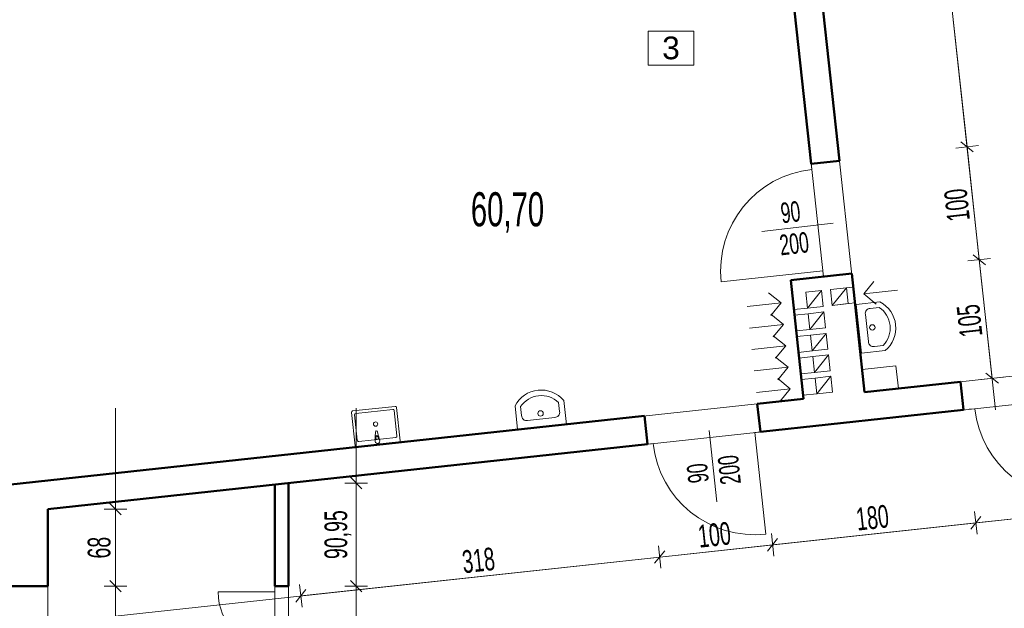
# Model space of a CAD drawing. Header units: millimetres. Extents: x 72202 to 304796, y 21658 to 519946.
# Tile 12 of 95: x 195062 to 195929, y 201813 to 202331. Entities that reach past the tile are written whole.
import ezdxf

# ---------------------------------------------------------------- set-up
doc = ezdxf.new("R2010")
doc.units = ezdxf.units.MM
doc.layers.get('Defpoints').update_dxf_attribs({"color": 3})
for name, color, linetype, lineweight in [('DRZWI I OKNA OPISY', 30, 'Continuous', 9), ('linia - gruba - projektowana', 170, 'Continuous', 50), ('linia - meble', 5, 'Continuous', 9), ('LINIA CIENKA', 7, 'Continuous', 13), ('LINIA WYMIAROWANIE', 1, 'Continuous', 9), ('OPISY', 251, 'Continuous', 9), ('WOD-KAN', 170, 'Continuous', 9)]:
    doc.layers.add(name, color=color, linetype=linetype, lineweight=lineweight)
doc.layers.add('LINIA-NIE DRUKOWAĆ', color=3, linetype='Continuous', lineweight=20, plot=False)
doc.styles.add('simplex', font='arial.ttf')
doc.styles.get("Standard").update_dxf_attribs({"font": 'ARIALN.TTF', "width": 0.75})
doc.dimstyles.new('sebek100', dxfattribs={"dimtxt": 17, "dimasz": 10, "dimexe": 10, "dimexo": 20, "dimgap": 4, "dimtad": 1, "dimrnd": 0.5, "dimtxsty": 'Standard', "dimblk": 'OBLIQUE', "dimcen": 8, "dimclre": 1, "dimazin": 0, "dimtm": 1e-09, "dimtfac": 1, "dimtix": 1, "dimtmove": 1, "dimatfit": 3, "dimldrblk": 'zas', "dimfxl": 0, "dimtolj": 2, "dimlwd": -1, "dimlwe": -1, "dimarcsym": 0})

# ---------------------------------------------------------------- blocks, each defined once
blk = doc.blocks.new('_Oblique')
at = {"color": 0, "linetype": 'ByBlock', "lineweight": -2}
blk.add_line((-0.5, -0.5), (0.5, 0.5), dxfattribs=at)
blk = doc.blocks.new('*D147')
at = {"layer": 'Defpoints', "color": 0, "lineweight": -3, "ltscale": 4}
for p in [(195737.08, 202638.61), (195896.18, 202219.05), (195783.84, 202206.88)]:
    blk.add_point(p, dxfattribs=at)
at = {"layer": 'LINIA WYMIAROWANIE', "color": 1, "ltscale": 4}
for p, q in [((195839.48, 202649.7), (195859.36, 202651.85)), ((195886.24, 202217.97), (195906.13, 202220.13))]:
    blk.add_line(p, q, dxfattribs=at)
at = {"layer": 'LINIA WYMIAROWANIE', "color": 0, "ltscale": 4}
blk.add_line((195849.42, 202650.77), (195896.18, 202219.05), dxfattribs=at)
at = {"layer": 'LINIA WYMIAROWANIE', "color": 0, "ltscale": 4, "xscale": 10, "yscale": 10, "zscale": 10}
for p, rotation in [((195849.42, 202650.77), 96.18201734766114), ((195896.18, 202219.05), 276.1820173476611)]:
    blk.add_blockref('_Oblique', p, dxfattribs=dict(at, rotation=rotation))
at = {"layer": 'LINIA WYMIAROWANIE', "color": 0, "lineweight": -3, "ltscale": 4, "insert": (195858.67, 202433.38), "char_height": 20, "attachment_point": 5, "rotation": 96.18202}
blk.add_mtext('\\A2;434', dxfattribs=at)
blk = doc.blocks.new('zas')
blk = doc.blocks.new('*D148')
at = {"layer": 'Defpoints', "color": 0, "lineweight": -3, "ltscale": 4}
for p in [(195783.84, 202206.88), (195906.95, 202119.63), (195794.61, 202107.46)]:
    blk.add_point(p, dxfattribs=at)
at = {"layer": 'LINIA WYMIAROWANIE', "color": 1, "ltscale": 4}
for p, q in [((195886.24, 202217.97), (195906.13, 202220.13)), ((195897.01, 202118.55), (195916.89, 202120.71))]:
    blk.add_line(p, q, dxfattribs=at)
at = {"layer": 'LINIA WYMIAROWANIE', "color": 0, "ltscale": 4}
blk.add_line((195896.18, 202219.05), (195906.95, 202119.63), dxfattribs=at)
at = {"layer": 'LINIA WYMIAROWANIE', "color": 0, "ltscale": 4, "xscale": 10, "yscale": 10, "zscale": 10}
for p, rotation in [((195896.18, 202219.05), 96.18201734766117), ((195906.95, 202119.63), 276.1820173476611)]:
    blk.add_blockref('_Oblique', p, dxfattribs=dict(at, rotation=rotation))
at = {"layer": 'LINIA WYMIAROWANIE', "color": 0, "lineweight": -3, "ltscale": 4, "insert": (195887.44, 202167.81), "char_height": 20, "attachment_point": 5, "rotation": 96.18202}
blk.add_mtext('\\A2;100', dxfattribs=at)
blk = doc.blocks.new('*D149')
at = {"layer": 'Defpoints', "color": 0, "lineweight": -3, "ltscale": 4}
for p in [(195794.61, 202107.46), (195918.26, 202015.24), (195805.92, 202003.07)]:
    blk.add_point(p, dxfattribs=at)
at = {"layer": 'LINIA WYMIAROWANIE', "color": 1, "ltscale": 4}
for p, q in [((195897.01, 202118.55), (195916.89, 202120.71)), ((195908.32, 202014.17), (195928.2, 202016.32))]:
    blk.add_line(p, q, dxfattribs=at)
at = {"layer": 'LINIA WYMIAROWANIE', "color": 0, "ltscale": 4}
blk.add_line((195906.95, 202119.63), (195918.26, 202015.24), dxfattribs=at)
at = {"layer": 'LINIA WYMIAROWANIE', "color": 0, "ltscale": 4, "xscale": 10, "yscale": 10, "zscale": 10}
for p, rotation in [((195906.95, 202119.63), 96.18201734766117), ((195918.26, 202015.24), 276.1820173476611)]:
    blk.add_blockref('_Oblique', p, dxfattribs=dict(at, rotation=rotation))
at = {"layer": 'LINIA WYMIAROWANIE', "color": 0, "lineweight": -3, "ltscale": 4, "insert": (195898.48, 202065.91), "char_height": 20, "attachment_point": 5, "rotation": 96.18202}
blk.add_mtext('\\A2;105', dxfattribs=at)
blk = doc.blocks.new('*D179')
at = {"layer": 'Defpoints', "color": 0, "lineweight": -3, "ltscale": 4}
for p in [(195614.78, 201957.22), (195298.79, 201923), (195625.55, 201857.8)]:
    blk.add_point(p, dxfattribs=at)
at = {"layer": 'LINIA WYMIAROWANIE', "ltscale": 4}
for p, q in [((195624.47, 201867.75), (195626.62, 201847.86)), ((195308.48, 201833.52), (195310.64, 201813.64))]:
    blk.add_line(p, q, dxfattribs=at)
at = {"layer": 'LINIA WYMIAROWANIE', "color": 0, "ltscale": 4}
blk.add_line((195309.56, 201823.58), (195625.55, 201857.8), dxfattribs=at)
at = {"layer": 'LINIA WYMIAROWANIE', "color": 0, "ltscale": 4, "xscale": 10, "yscale": 10, "zscale": 10}
for p, rotation in [((195625.55, 201857.8), 6.182017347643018), ((195309.56, 201823.58), 186.182017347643)]:
    blk.add_blockref('_Oblique', p, dxfattribs=dict(at, rotation=rotation))
at = {"layer": 'LINIA WYMIAROWANIE', "color": 0, "lineweight": -3, "ltscale": 4, "insert": (195466.02, 201854.82), "char_height": 20, "attachment_point": 5, "rotation": 6.18202}
blk.add_mtext('\\A2;318', dxfattribs=at)
blk = doc.blocks.new('*D180')
at = {"layer": 'Defpoints', "color": 0, "lineweight": -3, "ltscale": 4}
for p in [(195712.85, 201980.42), (195614.78, 201957.22), (195724.96, 201868.57)]:
    blk.add_point(p, dxfattribs=at)
at = {"layer": 'LINIA WYMIAROWANIE', "ltscale": 4}
for p, q in [((195723.89, 201878.52), (195726.04, 201858.63)), ((195624.47, 201867.75), (195626.62, 201847.86))]:
    blk.add_line(p, q, dxfattribs=at)
at = {"layer": 'LINIA WYMIAROWANIE', "color": 0, "ltscale": 4}
blk.add_line((195625.55, 201857.8), (195724.96, 201868.57), dxfattribs=at)
at = {"layer": 'LINIA WYMIAROWANIE', "color": 0, "ltscale": 4, "xscale": 10, "yscale": 10, "zscale": 10}
for p, rotation in [((195724.96, 201868.57), 6.182017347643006), ((195625.55, 201857.8), 186.182017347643)]:
    blk.add_blockref('_Oblique', p, dxfattribs=dict(at, rotation=rotation))
at = {"layer": 'LINIA WYMIAROWANIE', "color": 0, "lineweight": -3, "ltscale": 4, "insert": (195673.73, 201877.32), "char_height": 20, "attachment_point": 5, "rotation": 6.18202}
blk.add_mtext('\\A2;100', dxfattribs=at)
blk = doc.blocks.new('*D181')
at = {"layer": 'Defpoints', "color": 0, "lineweight": -3, "ltscale": 4}
for p in [(195891.77, 201999.8), (195712.85, 201980.42), (195903.88, 201887.95)]:
    blk.add_point(p, dxfattribs=at)
at = {"layer": 'LINIA WYMIAROWANIE', "ltscale": 4}
for p, q in [((195902.81, 201897.9), (195904.96, 201878.01)), ((195723.89, 201878.52), (195726.04, 201858.63))]:
    blk.add_line(p, q, dxfattribs=at)
at = {"layer": 'LINIA WYMIAROWANIE', "color": 0, "ltscale": 4}
blk.add_line((195724.96, 201868.57), (195903.88, 201887.95), dxfattribs=at)
at = {"layer": 'LINIA WYMIAROWANIE', "color": 0, "ltscale": 4, "xscale": 10, "yscale": 10, "zscale": 10}
for p, rotation in [((195903.88, 201887.95), 6.182017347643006), ((195724.96, 201868.57), 186.182017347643)]:
    blk.add_blockref('_Oblique', p, dxfattribs=dict(at, rotation=rotation))
at = {"layer": 'LINIA WYMIAROWANIE', "color": 0, "lineweight": -3, "ltscale": 4, "insert": (195812.89, 201892.39), "char_height": 20, "attachment_point": 5, "rotation": 6.18202}
blk.add_mtext('\\A2;180', dxfattribs=at)
blk = doc.blocks.new('*D182')
at = {"layer": 'Defpoints', "color": 0, "lineweight": -3, "ltscale": 4}
for p in [(195996.16, 202011.11), (195891.77, 201999.8), (196008.27, 201899.26)]:
    blk.add_point(p, dxfattribs=at)
at = {"layer": 'LINIA WYMIAROWANIE', "ltscale": 4}
for p, q in [((196007.2, 201909.2), (196009.35, 201889.32)), ((195902.81, 201897.9), (195904.96, 201878.01))]:
    blk.add_line(p, q, dxfattribs=at)
at = {"layer": 'LINIA WYMIAROWANIE', "color": 0, "ltscale": 4}
blk.add_line((195903.88, 201887.95), (196008.27, 201899.26), dxfattribs=at)
at = {"layer": 'LINIA WYMIAROWANIE', "color": 0, "ltscale": 4, "xscale": 10, "yscale": 10, "zscale": 10}
for p, rotation in [((196008.27, 201899.26), 6.182017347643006), ((195903.88, 201887.95), 186.182017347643)]:
    blk.add_blockref('_Oblique', p, dxfattribs=dict(at, rotation=rotation))
at = {"layer": 'LINIA WYMIAROWANIE', "color": 0, "lineweight": -3, "ltscale": 4, "insert": (195954.55, 201907.74), "char_height": 20, "attachment_point": 5, "rotation": 6.18202}
blk.add_mtext('\\A2;105', dxfattribs=at)
blk = doc.blocks.new('*D190')
at = {"layer": 'Defpoints', "color": 0, "lineweight": -3, "ltscale": 4}
for p in [(195298.79, 201923), (195298.79, 201832.04), (195358.29, 201832.04)]:
    blk.add_point(p, dxfattribs=at)
at = {"layer": 'LINIA WYMIAROWANIE', "ltscale": 4}
for p, q in [((195348.29, 201923), (195368.29, 201923)), ((195348.29, 201832.04), (195368.29, 201832.04))]:
    blk.add_line(p, q, dxfattribs=at)
at = {"layer": 'LINIA WYMIAROWANIE', "color": 0, "ltscale": 4}
blk.add_line((195358.29, 201923), (195358.29, 201832.04), dxfattribs=at)
at = {"layer": 'LINIA WYMIAROWANIE', "color": 0, "ltscale": 4, "xscale": 10, "yscale": 10, "zscale": 10}
for p, rotation in [((195358.29, 201923), 90), ((195358.29, 201832.04), 270)]:
    blk.add_blockref('_Oblique', p, dxfattribs=dict(at, rotation=rotation))
at = {"layer": 'LINIA WYMIAROWANIE', "color": 0, "lineweight": -3, "ltscale": 4, "insert": (195342.27, 201877.52), "char_height": 20, "attachment_point": 5, "rotation": 90}
blk.add_mtext('\\A2;90,95', dxfattribs=at)
blk = doc.blocks.new('*D191')
at = {"layer": 'Defpoints', "color": 0, "lineweight": -3, "ltscale": 4}
for p in [(195298.79, 201832.04), (195298.79, 201672.04), (195358.29, 201672.04)]:
    blk.add_point(p, dxfattribs=at)
at = {"layer": 'LINIA WYMIAROWANIE', "ltscale": 4}
for p, q in [((195348.29, 201832.04), (195368.29, 201832.04)), ((195348.29, 201672.04), (195368.29, 201672.04))]:
    blk.add_line(p, q, dxfattribs=at)
at = {"layer": 'LINIA WYMIAROWANIE', "color": 0, "ltscale": 4}
blk.add_line((195358.29, 201832.04), (195358.29, 201672.04), dxfattribs=at)
at = {"layer": 'LINIA WYMIAROWANIE', "color": 0, "ltscale": 4, "xscale": 10, "yscale": 10, "zscale": 10}
for p, rotation in [((195358.29, 201832.04), 90), ((195358.29, 201672.04), 270)]:
    blk.add_blockref('_Oblique', p, dxfattribs=dict(at, rotation=rotation))
at = {"layer": 'LINIA WYMIAROWANIE', "color": 0, "lineweight": -3, "ltscale": 4, "insert": (195344.08, 201752.04), "char_height": 20, "attachment_point": 5, "rotation": 90}
blk.add_mtext('\\A2;160', dxfattribs=at)
blk = doc.blocks.new('*D193')
at = {"layer": 'Defpoints', "color": 0, "lineweight": -3, "ltscale": 4}
for p in [(195086.79, 201900.03), (195086.79, 201832.04), (195146.29, 201832.04)]:
    blk.add_point(p, dxfattribs=at)
at = {"layer": 'LINIA WYMIAROWANIE', "ltscale": 4}
for p, q in [((195136.29, 201900.03), (195156.29, 201900.03)), ((195136.29, 201832.04), (195156.29, 201832.04))]:
    blk.add_line(p, q, dxfattribs=at)
at = {"layer": 'LINIA WYMIAROWANIE', "color": 0, "ltscale": 4}
blk.add_line((195146.29, 201900.03), (195146.29, 201832.04), dxfattribs=at)
at = {"layer": 'LINIA WYMIAROWANIE', "color": 0, "ltscale": 4, "xscale": 10, "yscale": 10, "zscale": 10}
for p, rotation in [((195146.29, 201900.03), 90), ((195146.29, 201832.04), 270)]:
    blk.add_blockref('_Oblique', p, dxfattribs=dict(at, rotation=rotation))
at = {"layer": 'LINIA WYMIAROWANIE', "color": 0, "lineweight": -3, "ltscale": 4, "insert": (195132.08, 201866.04), "char_height": 20, "attachment_point": 5, "rotation": 90}
blk.add_mtext('\\A2;68', dxfattribs=at)
blk = doc.blocks.new('*D194')
at = {"layer": 'Defpoints', "color": 0, "lineweight": -3, "ltscale": 4}
for p in [(195086.79, 201832.04), (195070.29, 201672.04), (195146.29, 201672.04)]:
    blk.add_point(p, dxfattribs=at)
at = {"layer": 'LINIA WYMIAROWANIE', "ltscale": 4}
for p, q in [((195136.29, 201832.04), (195156.29, 201832.04)), ((195136.29, 201672.04), (195156.29, 201672.04))]:
    blk.add_line(p, q, dxfattribs=at)
at = {"layer": 'LINIA WYMIAROWANIE', "color": 0, "ltscale": 4}
blk.add_line((195146.29, 201832.04), (195146.29, 201672.04), dxfattribs=at)
at = {"layer": 'LINIA WYMIAROWANIE', "color": 0, "ltscale": 4, "xscale": 10, "yscale": 10, "zscale": 10}
for p, rotation in [((195146.29, 201832.04), 90), ((195146.29, 201672.04), 270)]:
    blk.add_blockref('_Oblique', p, dxfattribs=dict(at, rotation=rotation))
at = {"layer": 'LINIA WYMIAROWANIE', "color": 0, "lineweight": -3, "ltscale": 4, "insert": (195132.08, 201752.04), "char_height": 20, "attachment_point": 5, "rotation": 90}
blk.add_mtext('\\A2;160', dxfattribs=at)
blk = doc.blocks.new('*D255')
at = {"layer": 'Defpoints', "color": 0, "lineweight": -3, "ltscale": 1.2}
for p in [(195765.29, 221218.85), (195765.29, 41854.9), (195793.29, 41854.9)]:
    blk.add_point(p, dxfattribs=at)
at = {"layer": 'LINIA WYMIAROWANIE', "color": 1, "ltscale": 1.2}
for p, q in [((195765.29, 41859.9), (195765.29, 41844.9)), ((195793.29, 41854.9), (195793.29, 41844.9))]:
    blk.add_line(p, q, dxfattribs=at)
at = {"layer": 'LINIA WYMIAROWANIE', "color": 0, "ltscale": 1.2}
blk.add_line((195793.29, 41854.9), (195765.29, 41854.9), dxfattribs=at)
at = {"layer": 'LINIA WYMIAROWANIE', "color": 0, "ltscale": 1.2, "xscale": 10, "yscale": 10, "zscale": 10, "rotation": 180}
blk.add_blockref('_Oblique', (195765.29, 41854.9), dxfattribs=at)
at = {"layer": 'LINIA WYMIAROWANIE', "color": 0, "ltscale": 1.2, "xscale": 10, "yscale": 10, "zscale": 10}
blk.add_blockref('_Oblique', (195793.29, 41854.9), dxfattribs=at)
at = {"layer": 'LINIA WYMIAROWANIE', "color": 0, "lineweight": -3, "ltscale": 1.2, "insert": (195779.29, 41868.09), "char_height": 18, "attachment_point": 5}
blk.add_mtext('\\A2;28', dxfattribs=at)
blk = doc.blocks.new('*D257')
at = {"layer": 'Defpoints', "color": 0, "lineweight": -3, "ltscale": 1.2}
for p in [(195765.29, 231441.87), (195765.29, 52077.93), (195793.29, 52077.93)]:
    blk.add_point(p, dxfattribs=at)
at = {"layer": 'LINIA WYMIAROWANIE', "color": 1, "ltscale": 1.2}
for p, q in [((195765.29, 52082.93), (195765.29, 52067.93)), ((195793.29, 52077.93), (195793.29, 52067.93))]:
    blk.add_line(p, q, dxfattribs=at)
at = {"layer": 'LINIA WYMIAROWANIE', "color": 0, "ltscale": 1.2}
blk.add_line((195793.29, 52077.93), (195765.29, 52077.93), dxfattribs=at)
at = {"layer": 'LINIA WYMIAROWANIE', "color": 0, "ltscale": 1.2, "xscale": 10, "yscale": 10, "zscale": 10, "rotation": 180}
blk.add_blockref('_Oblique', (195765.29, 52077.93), dxfattribs=at)
at = {"layer": 'LINIA WYMIAROWANIE', "color": 0, "ltscale": 1.2, "xscale": 10, "yscale": 10, "zscale": 10}
blk.add_blockref('_Oblique', (195793.29, 52077.93), dxfattribs=at)
at = {"layer": 'LINIA WYMIAROWANIE', "color": 0, "lineweight": -3, "ltscale": 1.2, "insert": (195779.29, 52091.12), "char_height": 18, "attachment_point": 5}
blk.add_mtext('\\A2;28', dxfattribs=at)
blk = doc.blocks.new('1')
at = {"layer": 'linia - meble'}
for p, q in [((196048.26, 221570.83), (196030.66, 221570.83)), ((196031.66, 221566.83), (196038.26, 221566.83)), ((196048.26, 221534.83), (196048.26, 221570.83)), ((196042.26, 221542.83), (196042.26, 221562.83)), ((196038.26, 221538.83), (196031.66, 221538.83)), ((196048.26, 221534.83), (196030.66, 221534.83))]:
    blk.add_line(p, q, dxfattribs=at)
blk.add_circle((196038.26, 221552.83), 2, dxfattribs=at)
for centre, radius, start, end in [((196042.74, 221552.83), 21.67, 123.855, 236.145), ((196043.49, 221552.83), 18.33, 130.19046, 229.80954), ((196038.76, 221563.33), 3.54, 351.8699, 98.1301), ((196038.76, 221542.33), 3.54, 261.8699, 8.1301)]:
    blk.add_arc(centre, radius, start, end, dxfattribs=at)
blk = doc.blocks.new('UM')
at = {"layer": 'WOD-KAN', "linetype": 'Continuous', "lineweight": 13}
for p, q in [((-30, 38.5), (-30, 1.5)), ((18.5, 40), (-28.5, 40)), ((-27, 35.5), (-27, 7.5)), ((15.5, 37), (-25.5, 37)), ((17, 7.5), (17, 35.5)), ((20, 1.5), (20, 38.5)), ((-6.8, 9.1), (-6.1, 14.4)), ((-3.9, 14.4), (-3.2, 9.1)), ((-28.5, 0), (18.5, 0)), ((-25.5, 6), (15.5, 6)), ((-7.5, 4), (-7.1, 8.2)), ((-6.4, 8), (-6.4, 6.5)), ((-6.4, 6.5), (-3.6, 6.5)), ((-3.6, 6.5), (-3.6, 8)), ((-2.9, 8.2), (-2.5, 4))]:
    blk.add_line(p, q, dxfattribs=at)
blk.add_circle((-5, 23), 2.41, dxfattribs=at)
for centre, radius, start, end in [((-28.5, 38.5), 1.5, 90, 180), ((-25.5, 35.5), 1.5, 90, 180), ((15.5, 35.5), 1.5, 0, 90), ((18.5, 38.5), 1.5, 0, 90), ((-5, 14.3), 1.12, 7.1389, 172.8611), ((-28.5, 1.5), 1.5, 180, 270), ((-25.5, 7.5), 1.5, 180, 270), ((-5, 4), 2.5, 180, 0), ((-5, 8), 2.11, 147.229, 174.8304), ((-5, 8), 2.11, 32.771, 147.229), ((-5, 8), 1.36, 0, 180), ((-5, 8), 2.11, 5.1696, 32.771), ((15.5, 7.5), 1.5, 270, 0), ((18.5, 1.5), 1.5, 270, 0)]:
    blk.add_arc(centre, radius, start, end, dxfattribs=at)

msp = doc.modelspace()

# ---------------------------------------------------------------- linework, layer by layer
at = {"layer": 'DRZWI I OKNA OPISY'}
for p, q in [((195715.592, 202144.497), (195778.354, 202151.798)), ((195675.914, 201906.3), (195669.217, 201969.129))]:
    msp.add_line(p, q, dxfattribs=at)
at = {"layer": 'linia - gruba - projektowana'}
for p, q in [((195710.204, 202654.555), (195758.986, 202204.189)), ((195735.058, 202657.247), (195783.841, 202206.881)), ((195758.986, 202204.189), (195783.841, 202206.881)), ((195740.923, 202101.648), (195794.609, 202107.463)), ((195794.609, 202107.463), (195805.917, 202003.073)), ((195740.923, 202101.648), (195752.231, 201997.258)), ((195805.917, 202003.073), (195890.422, 202012.227)), ((195890.422, 202012.227), (195893.114, 201987.372)), ((195711.504, 201992.847), (195752.231, 201997.258)), ((195714.196, 201967.992), (195711.504, 201992.847)), ((195714.196, 201967.992), (195893.114, 201987.372)), ((194823.165, 201896.624), (195612.086, 201982.078)), ((195614.778, 201957.223), (195612.086, 201982.078)), ((195086.792, 201900.033), (195614.778, 201957.223)), ((195298.792, 201832.042), (195298.792, 201922.997)), ((195286.792, 201832.042), (195286.792, 201921.697)), ((195086.792, 201832.042), (195086.792, 201900.033)), ((195086.792, 201832.042), (195053.792, 201832.042)), ((195286.792, 201832.042), (195298.792, 201832.042))]:
    msp.add_line(p, q, dxfattribs=at)
at = {"layer": 'LINIA CIENKA'}
for p, q in [((195758.986, 202204.189), (195759.525, 202199.218)), ((195769.216, 202109.741), (195679.74, 202100.05)), ((195769.216, 202109.741), (195769.755, 202104.77)), ((195769.755, 202104.77), (195769.778, 202104.555)), ((195814.096, 202100.521), (195805.231, 202089.502)), ((195721.387, 202090.479), (195732.405, 202081.614)), ((195768.065, 202092.517), (195755.654, 202077.091)), ((195776, 202093.377), (195795.902, 202095.532)), ((195789.918, 202094.884), (195777.508, 202079.458)), ((195805.231, 202089.502), (195835.057, 202092.733)), ((195816.25, 202080.637), (195805.231, 202089.502)), ((195732.405, 202081.614), (195702.58, 202078.383)), ((195723.54, 202070.595), (195732.405, 202081.614)), ((195777.508, 202079.458), (195797.409, 202081.614)), ((195723.433, 202071.589), (195734.451, 202062.724)), ((195755.654, 202077.091), (195743.723, 202075.799)), ((195756.192, 202072.12), (195744.262, 202070.828)), ((195770.111, 202073.628), (195757.7, 202058.201)), ((195734.451, 202062.724), (195704.626, 202059.494)), ((195725.587, 202051.706), (195734.451, 202062.724)), ((195757.7, 202058.201), (195745.769, 202056.909)), ((195758.238, 202053.231), (195746.308, 202051.938)), ((195772.157, 202054.738), (195759.746, 202039.312)), ((195725.479, 202052.7), (195736.498, 202043.835)), ((195736.498, 202043.835), (195706.672, 202040.604)), ((195727.633, 202032.816), (195736.498, 202043.835)), ((195759.746, 202039.312), (195747.815, 202038.02)), ((195774.203, 202035.849), (195761.792, 202020.422)), ((195727.525, 202033.81), (195738.544, 202024.945)), ((195760.284, 202034.341), (195748.354, 202033.049)), ((195738.544, 202024.945), (195708.718, 202021.715)), ((195729.679, 202013.927), (195738.544, 202024.945)), ((195761.792, 202020.422), (195749.862, 202019.13)), ((195833.588, 202026.188), (195803.763, 202022.957)), ((195833.588, 202026.188), (195835.742, 202006.304)), ((195729.571, 202014.921), (195740.59, 202006.056)), ((195762.33, 202015.452), (195750.4, 202014.159)), ((195776.249, 202016.959), (195763.838, 202001.533)), ((195740.59, 202006.056), (195710.764, 202002.825)), ((195731.725, 201995.037), (195740.59, 202006.056)), ((195763.838, 202001.533), (195751.908, 202000.241)), ((195903.056, 201988.449), (195898.085, 201987.911)), ((195714.196, 201967.992), (195709.225, 201967.454)), ((195713.345, 201967.9), (195709.225, 201967.454)), ((195709.225, 201967.454), (195718.917, 201877.977)), ((195619.749, 201957.762), (195614.778, 201957.223)), ((195286.792, 201832.042), (195286.792, 201827.042)), ((195286.792, 201827.042), (195236.792, 201827.042))]:
    msp.add_line(p, q, dxfattribs=at)
for points in [[(195754.146, 202091.01), (195768.065, 202092.517), (195769.572, 202078.599), (195755.654, 202077.091)], [(195776, 202093.377), (195789.918, 202094.884), (195791.426, 202080.966), (195777.508, 202079.458)], [(195756.192, 202072.12), (195770.111, 202073.628), (195771.618, 202059.709), (195757.7, 202058.201)], [(195758.238, 202053.231), (195772.157, 202054.738), (195773.664, 202040.82), (195759.746, 202039.312)], [(195760.284, 202034.341), (195774.203, 202035.849), (195775.71, 202021.93), (195761.792, 202020.422)], [(195762.33, 202015.452), (195776.249, 202016.959), (195777.756, 202003.041), (195763.838, 202001.533)]]:
    msp.add_lwpolyline(points, close=True, dxfattribs=at)
for centre, radius, start, end in [((195769.216, 202109.741), 90, 96.182017, 186.182017), ((195992.533, 201998.141), 90, 186.182017, 276.182017), ((195709.225, 201967.454), 90, 186.182017, 276.182017), ((195286.792, 201827.042), 50, 180, 270)]:
    msp.add_arc(centre, radius, start, end, dxfattribs=at)
at = {"layer": 'LINIA-NIE DRUKOWAĆ'}
for p, q in [((195802.065, 203087.967), (195921.273, 201987.421)), ((199045.01, 202228.192), (194828.292, 201771.449)), ((195146.292, 201532.265), (195146.292, 201988.927)), ((195358.292, 201532.265), (195358.292, 201988.927))]:
    msp.add_line(p, q, dxfattribs=at)
for points in [[(195805.917, 202003.073), (195737.077, 202638.606), (195858.314, 202786.526), (196010.698, 202666.19), (196079.317, 202032.687), (195805.917, 202003.073)], [(195712.896, 202629.7), (194754.999, 202525.943), (194823.165, 201896.624), (195752.231, 201997.258), (195740.923, 202101.648), (195767.766, 202104.555), (195769.778, 202104.555), (195712.896, 202629.7)], [(198798.62, 202302.088), (198828.234, 202028.687), (198382.839, 201980.444), (198382.839, 200964.042), (198096.792, 200964.042), (198096.792, 201622.042), (197833.292, 201622.042), (197790.226, 201646.868), (197749.471, 201662.407), (197704.792, 201672.042), (197504.792, 201672.042), (197437.574, 201654.671), (197409.152, 201641.84), (197376.292, 201622.042), (196716.292, 201622.042), (196655.011, 201654.671), (196587.792, 201672.042), (196503.525, 201681.418), (196442.27, 201679.677), (196387.792, 201679.677), (196259.292, 201622.042), (195298.792, 201622.042), (195298.792, 201922.997), (198798.62, 202302.088)], [(195286.792, 201921.697), (195086.792, 201900.033), (195086.792, 201656.042), (195120.792, 201656.042), (195120.792, 201622.042), (195286.792, 201622.042), (195286.792, 201921.697)]]:
    msp.add_lwpolyline(points, dxfattribs=at)
at = {"layer": 'OPISY'}
msp.add_lwpolyline([(195615.521, 202321.073), (195615.521, 202291.073), (195655.521, 202291.073), (195655.521, 202321.073)], close=True, dxfattribs=at)

# ---------------------------------------------------------------- block references
at = {"layer": 'LINIA WYMIAROWANIE', "lineweight": -3, "xscale": 1.2, "yscale": 1.2, "zscale": 1.2}
for p, rotation in [((401060.585, 491710.409), 186.1820173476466), ((-94129.693, 407232.042), 276.1820173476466)]:
    msp.add_blockref('1', p, dxfattribs=dict(at, rotation=rotation))
at = {"layer": 'WOD-KAN', "xscale": -0.7999999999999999, "yscale": 0.8000000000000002, "zscale": 0.8, "rotation": 6.234181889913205}
msp.add_blockref('UM', (195373.41, 201956.227), dxfattribs=at)

# ---------------------------------------------------------------- texts
at = {"layer": 'DRZWI I OKNA OPISY', "char_height": 18, "width": 130, "attachment_point": 5}
for s, insert, rotation in [('90', (195740.735, 202161.493), 6.635848), ('200', (195743.966, 202133.718), 6.635848), ('200', (195686.965, 201934.57), 96.084166), ('90', (195659.161, 201931.606), 96.084166)]:
    msp.add_mtext(s, dxfattribs=dict(at, insert=insert, rotation=rotation))
at = {"layer": 'LINIA-NIE DRUKOWAĆ', "insert": (195459.306, 202179.076), "char_height": 30, "width": 125.07, "attachment_point": 1}
msp.add_mtext('60,70', dxfattribs=at)
at = {"layer": 'OPISY', "insert": (195635.521, 202306.073), "char_height": 20, "width": 40, "attachment_point": 5, "style": 'simplex'}
msp.add_mtext('3', dxfattribs=at)

# ---------------------------------------------------------------- dimensions: what is measured, and where the dimension line sits
at = {"layer": 'LINIA WYMIAROWANIE', "lineweight": -3, "ltscale": 1.2}
for base, p1, p2, picture, middle in [((195765.292, 52077.926), (195793.292, 52077.926), (195765.292, 231441.874), '*D257', (195779.292, 52091.116)), ((195765.292, 41854.897), (195793.292, 41854.897), (195765.292, 221218.846), '*D255', (195779.292, 41868.088))]:
    dim = msp.add_linear_dim(base=base, p1=p1, p2=p2, dimstyle='sebek100', override={"dimtxt": 18, "dimrnd": 0, "dimfxl": 5, "dimtfill": 1, "dimarcsym": 2}, dxfattribs=at)
    dim.commit()
    dim.dimension.update_dxf_attribs({"geometry": picture, "text_midpoint": middle})
at = {"layer": 'LINIA WYMIAROWANIE', "lineweight": -3, "ltscale": 4}
for p1, p2, distance, text, override, picture, middle in [((195737.077, 202638.606), (195783.841, 202206.881), 113, '434', {"dimtxt": 20, "dimtad": 4, "dimrnd": 0, "dimtfill": 1, "dimarcsym": 2}, '*D147', (195858.673, 202433.382)), ((195298.792, 201922.997), (195614.778, 201957.223), -100, '318', {"dimtxt": 20, "dimrnd": 0, "dimclre": 256, "dimtfill": 1, "dimarcsym": 2}, '*D179', (195466.023, 201854.82))]:
    dim = msp.add_aligned_dim(p1=p1, p2=p2, distance=distance, text=text, dimstyle='sebek100', override=override, dxfattribs=at)
    dim.commit()
    dim.dimension.update_dxf_attribs({"geometry": picture, "text_midpoint": middle})
for base, p1, p2, angle, override, picture, middle in [((195906.952, 202119.631), (195783.841, 202206.881), (195794.609, 202107.463), 96.182017, {"dimtxt": 20, "dimtad": 4, "dimrnd": 0, "dimtfill": 1, "dimarcsym": 2}, '*D148', (195887.439, 202167.81)), ((195918.259, 202015.242), (195794.609, 202107.463), (195805.917, 202003.073), 96.182017, {"dimtxt": 20, "dimtad": 4, "dimrnd": 0, "dimtfill": 1, "dimarcsym": 2}, '*D149', (195898.477, 202065.906)), ((196008.273, 201899.261), (195891.768, 201999.799), (195996.158, 202011.107), 186.182017, {"dimtxt": 20, "dimrnd": 0, "dimclre": 256, "dimtfill": 1, "dimarcsym": 2}, '*D182', (195954.548, 201907.736)), ((195724.965, 201868.574), (195614.778, 201957.223), (195712.85, 201980.419), 186.182017, {"dimtxt": 20, "dimrnd": 0, "dimclre": 256, "dimtfill": 1, "dimarcsym": 2}, '*D180', (195673.725, 201877.318)), ((195358.2924, 201832.0422), (195298.7924, 201922.9967), (195298.7924, 201832.0422), 90, {"dimtxt": 20, "dimrnd": 0, "dimclre": 256, "dimtfill": 1, "dimarcsym": 2}, '*D190', (195342.2733, 201877.5195)), ((195146.292, 201672.042), (195086.792, 201832.042), (195070.292, 201672.042), 90, {"dimtxt": 20, "dimrnd": 0, "dimclre": 256, "dimtfill": 1, "dimarcsym": 2}, '*D194', (195132.081, 201752.042)), ((195358.292, 201672.042), (195298.792, 201832.042), (195298.792, 201672.042), 90, {"dimtxt": 20, "dimrnd": 0, "dimclre": 256, "dimtfill": 1, "dimarcsym": 2}, '*D191', (195344.081, 201752.042))]:
    dim = msp.add_linear_dim(base=base, p1=p1, p2=p2, angle=angle, dimstyle='sebek100', override=override, dxfattribs=at)
    dim.commit()
    dim.dimension.update_dxf_attribs({"geometry": picture, "text_midpoint": middle})
for base, p1, p2, angle, text, picture, middle in [((195903.883, 201887.954), (195712.85, 201980.419), (195891.768, 201999.799), 186.182017, '180', '*D181', (195812.894, 201892.392)), ((195146.292, 201832.042), (195086.792, 201900.033), (195086.792, 201832.042), 90, '68', '*D193', (195132.081, 201866.038))]:
    dim = msp.add_linear_dim(base=base, p1=p1, p2=p2, angle=angle, text=text, dimstyle='sebek100', override={"dimtxt": 20, "dimrnd": 0, "dimclre": 256, "dimtfill": 1, "dimarcsym": 2}, dxfattribs=at)
    dim.commit()
    dim.dimension.update_dxf_attribs({"geometry": picture, "text_midpoint": middle})

doc.saveas('drawing.dxf')
